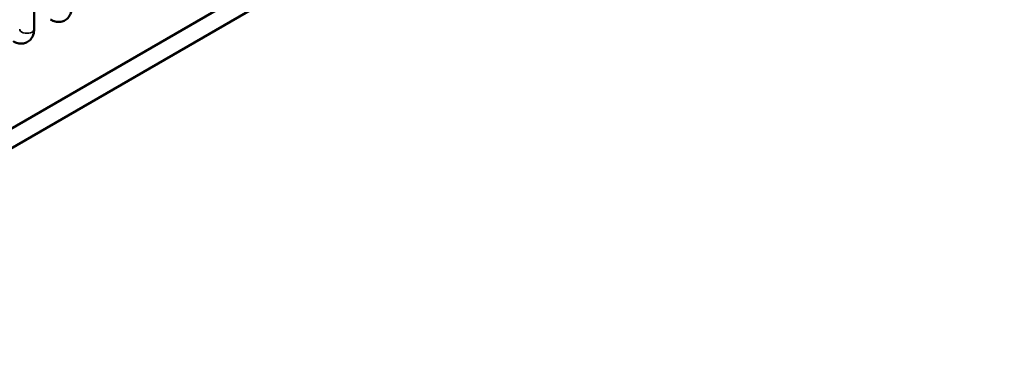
# Model space of a CAD drawing. Header units: inches. Extents: x 1 to 271, y 5 to 171.
# Tile 205 of 256: x 237.72 to 245.76, y 56.5 to 59.2. Entities that reach past the tile are written whole.
import ezdxf

# ---------------------------------------------------------------- set-up
doc = ezdxf.new("R2010")
doc.units = ezdxf.units.IN
doc.header["$LTSCALE"] = 8
doc.header["$MEASUREMENT"] = 0
doc.layers.add('Visible (ANSI)', color=7, linetype='Continuous', lineweight=50)
doc.layers.add('Visible Narrow (ANSI)', color=7, linetype='Continuous', lineweight=35)

msp = doc.modelspace()

# ---------------------------------------------------------------- linework, layer by layer
at = {"layer": 'Visible (ANSI)'}
for p, q in [((232.2519, 55.1965), (260.1826, 71.3223)), ((236.848, 57.6894), (255.5864, 68.508)), ((237.8335, 59.9566), (237.8335, 59.1227))]:
    msp.add_line(p, q, dxfattribs=at)
for points in [[(238.1398, 59.2995), (238.1398, 59.2841), (238.1377, 59.2685), (238.1278, 59.2389), (238.12, 59.2246), (238.1002, 59.2034), (238.0896, 59.1957), (238.067, 59.1852), (238.0552, 59.1822), (238.0306, 59.1801), (238.0179, 59.1815), (237.9923, 59.1878), (237.9795, 59.1933), (237.9677, 59.2002)], [(237.8335, 59.1227), (237.8335, 59.1073), (237.8315, 59.0917), (237.8215, 59.0621), (237.8138, 59.0478), (237.7939, 59.0266), (237.7834, 59.0189), (237.7608, 59.0084), (237.749, 59.0054), (237.7244, 59.0033), (237.7117, 59.0047), (237.686, 59.011), (237.6733, 59.0165), (237.6614, 59.0234)]]:
    msp.add_open_spline(points, degree=3, knots=[1.570796, 1.570796, 1.570796, 1.570796, 1.884956, 1.884956, 2.182247, 2.182247, 2.407581, 2.407581, 2.620997, 2.620997, 2.863007, 2.863007, 3.141593, 3.141593, 3.141593, 3.141593], dxfattribs=at)
at = {"layer": 'Visible Narrow (ANSI)'}
msp.add_ellipse((237.7745, 59.1227), major_axis=(-0.0591, 0), ratio=0.57735, start_param=0, end_param=3.141593, dxfattribs=at)
msp.add_open_spline([(244.5416, 62.1313), (247.7057, 57.9314), (247.9623, 50.3741)], degree=2, dxfattribs=at)

doc.saveas('drawing.dxf')
